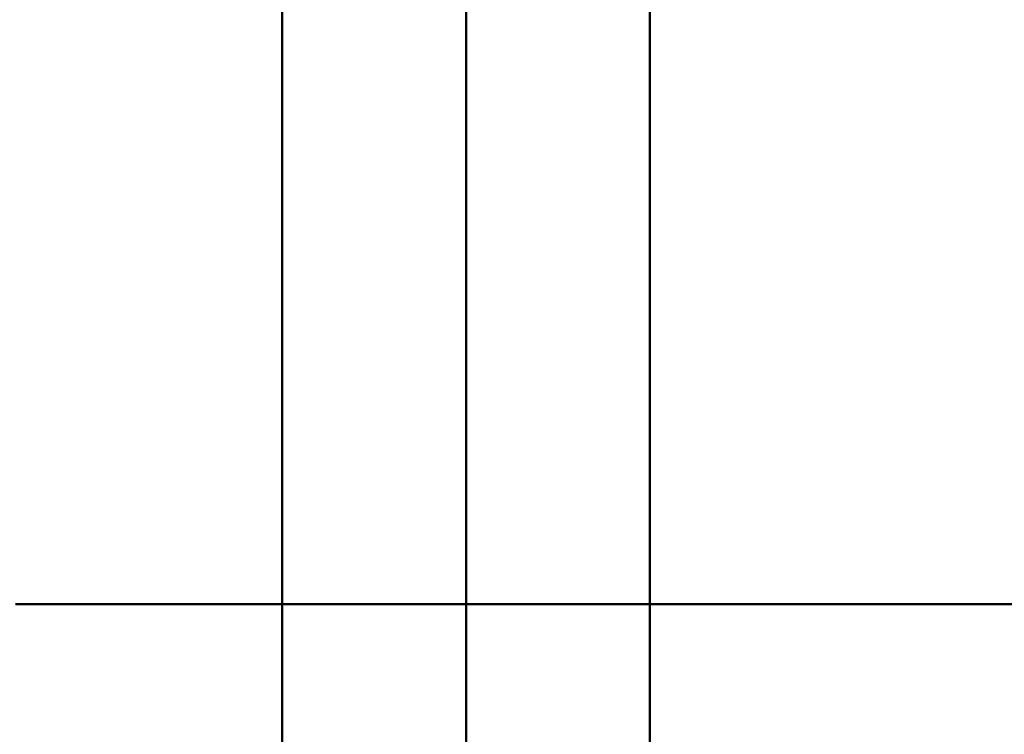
# Paper-space layout 'Layout1' of a CAD drawing. Extents: x -2 to 1033, y -36 to 596.
# Tile 225 of 256: x 371.79 to 374.47, y 484.33 to 486.28. Entities that reach past the tile are written whole.
import ezdxf

# ---------------------------------------------------------------- set-up
doc = ezdxf.new("R2010")
doc.units = 0
doc.linetypes.add('ACAD_ISO02W100', pattern=[15, 12, -3])
doc.linetypes.add('ACAD_ISO04W100', pattern=[30.5, 24, -3, 0.5, -3])
doc.layers.add('SS_ZEBRIK KOŠ', color=75, linetype='CONTINUOUS', lineweight=50)

psp = doc.layouts.get("Layout1")

# ---------------------------------------------------------------- linework, layer by layer
at = {"layer": 'SS_ZEBRIK KOŠ', "color": 1, "linetype": 'Continuous', "ltscale": 0.25}
for p, q in [((372.5063, 546.985), (372.5063, 420.885)), ((373.5063, 420.885), (373.5063, 546.985))]:
    psp.add_line(p, q, dxfattribs=at)
at = {"layer": 'SS_ZEBRIK KOŠ', "color": 7, "linetype": 'ACAD_ISO04W100', "ltscale": 0.25}
psp.add_line((373.0063, 420.885), (373.0063, 546.985), dxfattribs=at)
at = {"layer": 'SS_ZEBRIK KOŠ', "color": 2, "linetype": 'Continuous', "ltscale": 0.25}
for p, q in [((371.7801, 484.685), (371.9536, 484.685)), ((371.9536, 484.685), (372.1277, 484.685)), ((372.1277, 484.685), (372.3024, 484.685)), ((372.3024, 484.685), (372.4775, 484.685)), ((372.4775, 484.685), (372.5063, 484.685)), ((373.5064, 484.685), (373.5309, 484.685)), ((373.5309, 484.685), (373.706, 484.685)), ((373.706, 484.685), (373.8806, 484.685)), ((373.8806, 484.685), (374.0548, 484.685)), ((374.0548, 484.685), (374.2283, 484.685)), ((374.2283, 484.685), (374.4011, 484.685)), ((374.4011, 484.685), (374.573, 484.685))]:
    psp.add_line(p, q, dxfattribs=at)
at = {"layer": 'SS_ZEBRIK KOŠ', "color": 3, "linetype": 'ACAD_ISO02W100', "ltscale": 0.25}
for p, q in [((372.5063, 484.685), (372.6528, 484.685)), ((372.6528, 484.685), (372.8285, 484.685)), ((372.8285, 484.685), (373.0042, 484.685)), ((373.0042, 484.685), (373.1799, 484.685)), ((373.1799, 484.685), (373.3555, 484.685)), ((373.3555, 484.685), (373.5064, 484.685))]:
    psp.add_line(p, q, dxfattribs=at)

doc.saveas('drawing.dxf')
